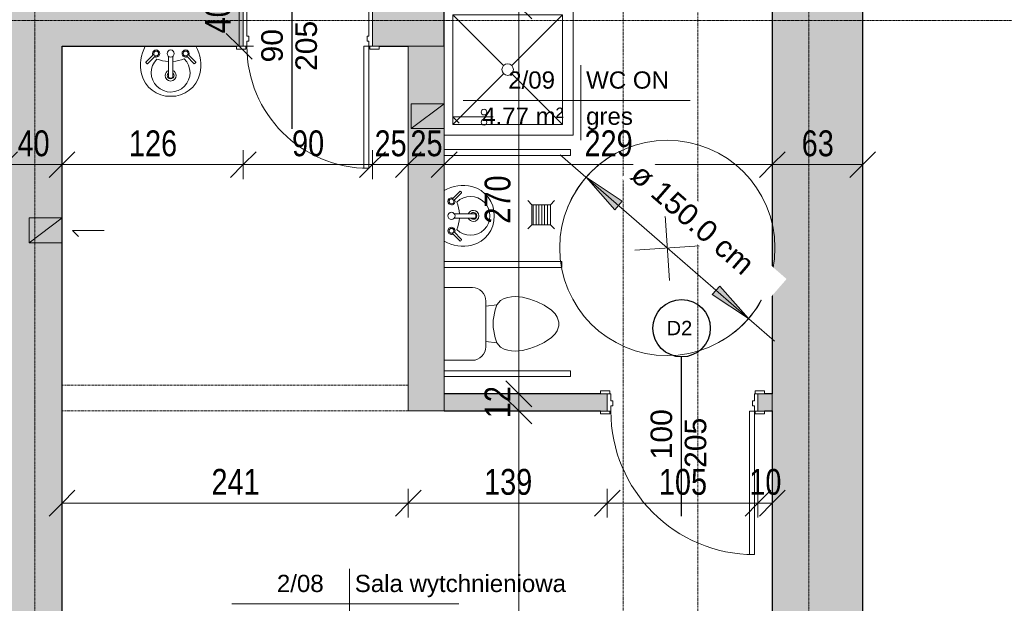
# Model space of a CAD drawing. Header units: centimetres. Extents: x 14827 to 20060, y -10807 to -8443.
# Tile 14 of 21: x 17333 to 18019, y -10012 to -9605. Entities that reach past the tile are written whole.
import ezdxf

# ---------------------------------------------------------------- set-up
doc = ezdxf.new("R2010")
doc.units = ezdxf.units.CM
for name, pattern in [('Aligning Line 1_8_', [0.635, 0.3175, -0.3175]), ('Kreska', [0.635, 0.3175, -0.3175]), ('Linia siatki', [0.9925, 0.47, -0.2175, 0.0875, -0.2175])]:
    doc.linetypes.add(name, pattern=pattern)
for name, color, linetype, lineweight in [('A-ANNO-DIMS', 211, 'Continuous', 9), ('A-ANNO-DIMS-100', 211, 'Continuous', 9), ('A-AREA-IDEN', 2, 'Continuous', 9), ('A-DETL', 90, 'Continuous', 9), ('A-DETL-GENF', 92, 'Continuous', 9), ('A-DETL-HDLN', 90, 'Kreska', 9), ('A-DETL-MEDM', 33, 'Continuous', 25), ('A-DETL-THIN', 151, 'Continuous', 9), ('A-DOOR', 31, 'Continuous', 9), ('A-DOOR-FRAM', 31, 'Continuous', 18), ('A-WALL', 113, 'Continuous', 9), ('A-WALL-PATT', 111, 'Continuous', 25), ('G-ANNO-TEXT', 231, 'Continuous', 9), ('I-WALL', 2, 'Continuous', 9), ('P-SANR-FIXT', 6, 'Continuous', 9), ('S-GRID', 1, 'Continuous', 9)]:
    doc.layers.add(name, color=color, linetype=linetype, lineweight=lineweight)
doc.styles.add('Arial_1', font='arial.ttf', dxfattribs={"height": 12})
doc.styles.add('Arial_2', font='arial.ttf', dxfattribs={"width": 0.8, "height": 18})
doc.styles.add('Arial_3', font='arial.ttf', dxfattribs={"height": 10})
doc.styles.add('Arial_4', font='arial.ttf', dxfattribs={"height": 15})
doc.dimstyles.new('Przekątna_-_1_8_mm_Arial', dxfattribs={"dimscale": 30.48, "dimtxt": 18.364669, "dimasz": 0.590551, "dimexe": 0.328084, "dimexo": 0.0625, "dimgap": 0.016404, "dimtad": 1, "dimdec": 0, "dimdsep": 46, "dimtxsty": 'Arial_2', "dimblk1": 'OBLIQUE', "dimblk2": 'OBLIQUE', "dimsah": 1, "dimcen": 0.09, "dimazin": 0, "dimtfac": 1, "dimtdec": 4, "dimtix": 1, "dimtmove": 0, "dimatfit": 3, "dimfxl": 0.328084, "dimfxlon": 1, "dimtvp": 1, "dimtolj": 1, "dimtzin": 0, "dimarcsym": 2})
doc.dimstyles.new('Średnica___2_5_mm_Arial', dxfattribs={"dimscale": 30.48, "dimtxt": 15.303891, "dimasz": 0.984252, "dimexe": 0.787402, "dimexo": 0, "dimgap": 0.492126, "dimtad": 1, "dimjust": 3, "dimdec": 1, "dimrnd": 0.5, "dimzin": 0, "dimdsep": 46, "dimtxsty": 'Arial_4', "dimsah": 1, "dimcen": 0.09, "dimdle": 0.787402, "dimazin": 0, "dimtfac": 1, "dimtdec": 4, "dimtix": 1, "dimtmove": 0, "dimatfit": 2, "dimfxl": 1, "dimtvp": 1, "dimtfill": 1, "dimtolj": 1, "dimtzin": 0, "dimarcsym": 2})

# ---------------------------------------------------------------- blocks, each defined once
blk = doc.blocks.new('Drzwi-wewnętrzne-jednoskrzydłowe-dwupanelowe-drewniane - 900 x 2100mm-613824-6_Poziom posadzka II pietra')
at = {"layer": 'A-DOOR'}
for p, q in [((-49.635, 22.3175), (-43.135, 22.3175)), ((-49.635, 20.3175), (-49.635, 22.3175)), ((-43.135, 22.3175), (-43.135, 20.3175)), ((43.135, 22.3175), (49.635, 22.3175)), ((43.135, 20.3175), (43.135, 22.3175)), ((49.635, 22.3175), (49.635, 20.3175)), ((-43.135, 20.3175), (-49.635, 20.3175)), ((49.635, 20.3175), (43.135, 20.3175)), ((-49.635, -19.6825), (-43.135, -19.6825)), ((-49.635, -21.6825), (-49.635, -19.6825)), ((-43.135, -19.6825), (-43.135, -21.6825)), ((43.135, -19.6825), (49.635, -19.6825)), ((43.135, -21.6825), (43.135, -19.6825)), ((49.635, -19.6825), (49.635, -21.6825)), ((-43.135, -21.6825), (-49.635, -21.6825)), ((49.635, -21.6825), (43.135, -21.6825))]:
    blk.add_line(p, q, dxfattribs=at)
at = {"layer": 'A-DOOR', "lineweight": 18}
for p, q in [((39, -19.6825), (42.5, -19.6825)), ((39, -104.6825), (39, -19.6825)), ((42.5, -19.6825), (42.5, -104.6825)), ((42.5, -104.6825), (39, -104.6825))]:
    blk.add_line(p, q, dxfattribs=at)
at = {"layer": 'A-DOOR'}
blk.add_arc((42.5, -19.6825), 85, 180, 270, dxfattribs=at)
at = {"layer": 'A-DOOR-FRAM'}
for p, q in [((-45, 20.3175), (-42.5, 20.3175)), ((-45, -19.6825), (-45, 20.3175)), ((-42.5, 20.3175), (-42.5, -12.69)), ((42.5, 20.3175), (45, 20.3175)), ((42.5, -12.69), (42.5, 20.3175)), ((45, 20.3175), (45, -19.6825)), ((-42.5, -12.69), (-41.23, -12.69)), ((-41.23, -12.69), (-41.23, -16.1825)), ((41.23, -12.69), (42.5, -12.69)), ((41.23, -16.1825), (41.23, -12.69)), ((-42.5, -19.6825), (-45, -19.6825)), ((-42.5, -16.1825), (-42.5, -19.6825)), ((-41.23, -16.1825), (-42.5, -16.1825)), ((42.5, -16.1825), (41.23, -16.1825)), ((42.5, -19.6825), (42.5, -16.1825)), ((45, -19.6825), (42.5, -19.6825))]:
    blk.add_line(p, q, dxfattribs=at)
blk = doc.blocks.new('wewnetrzne dwupanelowe - 100x210-634339-6_Poziom posadzka II pietra')
at = {"layer": 'A-DOOR'}
for p, q in [((-57.135, 8.3175), (-50.635, 8.3175)), ((-57.135, 6.3175), (-57.135, 8.3175)), ((-50.635, 8.3175), (-50.635, 6.3175)), ((50.635, 8.3175), (57.135, 8.3175)), ((50.635, 6.3175), (50.635, 8.3175)), ((57.135, 8.3175), (57.135, 6.3175)), ((-50.635, 6.3175), (-57.135, 6.3175)), ((57.135, 6.3175), (50.635, 6.3175)), ((-57.135, -5.6825), (-50.635, -5.6825)), ((-57.135, -7.6825), (-57.135, -5.6825)), ((-50.635, -5.6825), (-50.635, -7.6825)), ((50.635, -5.6825), (57.135, -5.6825)), ((50.635, -7.6825), (50.635, -5.6825)), ((57.135, -5.6825), (57.135, -7.6825)), ((-50.635, -7.6825), (-57.135, -7.6825)), ((57.135, -7.6825), (50.635, -7.6825))]:
    blk.add_line(p, q, dxfattribs=at)
at = {"layer": 'A-DOOR', "lineweight": 18}
for p, q in [((46.5, -5.6825), (50, -5.6825)), ((46.5, -105.6825), (46.5, -5.6825)), ((50, -5.6825), (50, -105.6825)), ((50, -105.6825), (46.5, -105.6825))]:
    blk.add_line(p, q, dxfattribs=at)
at = {"layer": 'A-DOOR'}
blk.add_arc((50, -5.6825), 100, 180, 270, dxfattribs=at)
at = {"layer": 'A-DOOR-FRAM'}
for p, q in [((-52.5, 6.3175), (-50, 6.3175)), ((-52.5, -5.6825), (-52.5, 6.3175)), ((-50, 6.3175), (-50, 1.31)), ((-50, 1.31), (-48.73, 1.31)), ((-48.73, 1.31), (-48.73, -2.1825)), ((48.73, 1.31), (50, 1.31)), ((48.73, -2.1825), (48.73, 1.31)), ((50, 6.3175), (52.5, 6.3175)), ((50, 1.31), (50, 6.3175)), ((52.5, 6.3175), (52.5, -5.6825)), ((-50, -5.6825), (-52.5, -5.6825)), ((-50, -2.1825), (-50, -5.6825)), ((-48.73, -2.1825), (-50, -2.1825)), ((50, -2.1825), (48.73, -2.1825)), ((50, -5.6825), (50, -2.1825)), ((52.5, -5.6825), (50, -5.6825))]:
    blk.add_line(p, q, dxfattribs=at)
blk = doc.blocks.new('Lavabo mural - 05 - 440mm x 350mm-346807-6_Poziom posadzka II pietra')
at = {"layer": 'P-SANR-FIXT'}
for p, q in [((-17.19, -11.05), (-11.74, -5.6)), ((-16.1, -12.14), (-10.65, -6.69)), ((16.41, -12.14), (10.96, -6.69)), ((17.5, -11.05), (12.05, -5.6)), ((-1.5, -21.49), (-1.5, -7.07)), ((1.5, -21.49), (1.5, -7.07))]:
    blk.add_line(p, q, dxfattribs=at)
for centre, radius, start, end in [((5.33, -13.08), 26.44, 150.36495, 193.63505), ((-5.33, -13.08), 26.44, 346.36495, 29.63505), ((-10.13, -5.07), 2.5, 0, 180), ((-10.13, -5.07), 2.5, 180, 207.05328), ((-10.13, -5.07), 1.7, 360, 180), ((-10.13, -5.07), 1.7, 180, 198.05956), ((-10.13, -5.07), 1.7, 198.05956, 360), ((-10.13, -5.07), 2.5, 242.94672, 0), ((0, -5.07), 2.5, 0, 180), ((0, -5.07), 2.5, 180, 0), ((10.43, -5.07), 2.5, 360, 180), ((10.43, -5.07), 2.5, 180, 297.05328), ((10.43, -5.07), 1.7, 0, 180), ((10.43, -5.07), 1.7, 180, 0), ((10.43, -5.07), 2.5, 332.94672, 360), ((0, -18.36), 13.5, 135.46291, 45.05561), ((-0.16, 16.03), 26.66, 249.19864, 267.10928), ((-0.16, 16.03), 26.66, 273.5606, 291.31988), ((-0.59, -14.51), 20.35, 193.63505, 271.65578), ((0, -20.36), 3.86, 112.88275, 180), ((0, -20.36), 3.86, 180, 360), ((0, -20.36), 2.35, 129.68263, 180), ((0, -20.36), 2.35, 180, 360), ((0.59, -14.51), 20.35, 268.34422, 346.36495), ((0, -20.36), 3.86, 360, 67.11782), ((0, -20.36), 2.35, 360, 50.3185)]:
    blk.add_arc(centre, radius, start, end, dxfattribs=at)
for centre, major_axis, ratio, start_param, end_param in [((-16.65, -11.59), (-0.545, 0.545), 0.274309, 0, 3.141593), ((16.95, -11.59), (0.545, 0.545), 0.274309, 3.141593, 6.283185), ((0, -21.49), (-1.5, 0), 0.428525, 0, 3.141593)]:
    blk.add_ellipse(centre, major_axis=major_axis, ratio=ratio, start_param=start_param, end_param=end_param, dxfattribs=at)
blk = doc.blocks.new('Muszla klozetowa domowa - 3D - Muszla klozetowa domowa - 3D-336748-6_Poziom posadzka II pietra')
at = {"layer": 'P-SANR-FIXT'}
for p, q in [((-25.34, 29.84), (-25.34, 49.47)), ((25.34, 49.47), (25.34, 29.84)), ((15.87, 20.38), (-15.88, 20.38)), ((-12.35, 20.38), (-13.23, 12.7)), ((-9.74, 13.97), (-13.23, 12.7)), ((-2.54, 15.24), (-9.74, 13.97)), ((2.54, 15.24), (-2.54, 15.24)), ((9.74, 13.97), (2.54, 15.24)), ((13.23, 12.7), (9.74, 13.97)), ((12.35, 20.38), (13.23, 12.7)), ((-17.7, 7.62), (-18.38, 5.08)), ((-16.26, 10.16), (-17.7, 7.62)), ((-13.23, 12.7), (-16.26, 10.16)), ((16.26, 10.16), (13.23, 12.7)), ((17.7, 7.62), (16.26, 10.16)), ((18.38, 5.08), (17.7, 7.62)), ((-18.83, 2.53), (-19.05, 0)), ((-19.05, 0), (-18.61, -5.06)), ((-18.38, 5.08), (-18.83, 2.53)), ((18.83, 2.53), (18.38, 5.08)), ((18.61, -5.06), (19.05, 0)), ((19.05, 0), (18.83, 2.53)), ((-18.61, -5.06), (-17.24, -10.16)), ((17.24, -10.16), (18.61, -5.06)), ((-17.24, -10.16), (-15.39, -15.24)), ((15.39, -15.24), (17.24, -10.16)), ((-15.39, -15.24), (-13.02, -20.32)), ((-13.02, -20.32), (-9.5, -25.4)), ((9.5, -25.4), (13.02, -20.32)), ((13.02, -20.32), (15.39, -15.24)), ((-9.5, -25.4), (-6.96, -27.94)), ((6.96, -27.94), (9.5, -25.4)), ((-6.96, -27.94), (-4.76, -29.21)), ((-4.76, -29.21), (-1.27, -30.48)), ((-1.27, -30.48), (1.27, -30.48)), ((1.27, -30.48), (4.76, -29.21)), ((4.76, -29.21), (6.96, -27.94))]:
    blk.add_line(p, q, dxfattribs=at)
for centre, start, end in [((-15.88, 29.84), 180, 270), ((15.87, 29.84), 270, 360)]:
    blk.add_arc(centre, 9.46, start, end, dxfattribs=at)
blk = doc.blocks.new('Kabina prysznicowa - 2D - Kabina prysznicowa - 2D-674586-6_Poziom posadzka II pietra')
at = {"layer": 'P-SANR-FIXT'}
for p, q in [((90, 0), (0, 0)), ((0, 0), (0, -90)), ((42.99, -42.99), (7.5, -7.5)), ((84, -7.5), (7.5, -7.5)), ((7.5, -7.5), (7.5, -84)), ((48.51, -42.99), (84, -7.5)), ((84, -84), (84, -7.5)), ((7.5, -84), (42.86, -48.64)), ((84, -84), (48.64, -48.64)), ((7.5, -84), (84, -84))]:
    blk.add_line(p, q, dxfattribs=at)
for start, end in [(0, 180), (180, 0)]:
    blk.add_arc((45.75, -45.75), 4, start, end, dxfattribs=at)
blk = doc.blocks.new('Lavabo mural - 05 - 440mm x 350mm-517752-6_Poziom posadzka II pietra')
at = {"layer": 'P-SANR-FIXT'}
for p, q in [((-1.5, 21.49), (-1.5, 7.07)), ((1.5, 21.49), (1.5, 7.07)), ((-17.19, 11.05), (-11.74, 5.6)), ((-16.1, 12.14), (-10.65, 6.69)), ((16.41, 12.14), (10.96, 6.69)), ((17.5, 11.05), (12.05, 5.6))]:
    blk.add_line(p, q, dxfattribs=at)
for centre, radius, start, end in [((-0.59, 14.51), 20.35, 88.34422, 166.36495), ((0.59, 14.51), 20.35, 13.63505, 91.65578), ((0, 18.36), 13.5, 314.94439, 224.53709), ((0, 20.36), 3.86, 0, 180), ((0, 20.36), 2.35, 0, 180), ((5.33, 13.08), 26.44, 166.36495, 209.63505), ((0, 20.36), 3.86, 180, 247.11725), ((0, 20.36), 2.35, 180, 230.31737), ((0, 20.36), 2.35, 309.6815, 0), ((0, 20.36), 3.86, 292.88218, 0), ((-5.33, 13.08), 26.44, 330.36495, 13.63505), ((-10.13, 5.07), 2.5, 360, 117.05328), ((-0.16, -16.03), 26.66, 92.89072, 110.80136), ((0, 5.07), 2.5, 360, 180), ((-0.16, -16.03), 26.66, 68.68012, 86.4394), ((10.43, 5.07), 2.5, 62.94672, 180), ((-10.13, 5.07), 2.5, 152.94672, 180), ((-10.13, 5.07), 2.5, 180, 360), ((-10.13, 5.07), 1.7, 161.94044, 180), ((-10.13, 5.07), 1.7, 180, 0), ((-10.13, 5.07), 1.7, 0, 161.94044), ((0, 5.07), 2.5, 180, 360), ((10.43, 5.07), 2.5, 180, 0), ((10.43, 5.07), 1.7, 360, 180), ((10.43, 5.07), 1.7, 180, 360), ((10.43, 5.07), 2.5, 0, 27.05328)]:
    blk.add_arc(centre, radius, start, end, dxfattribs=at)
for centre, major_axis, ratio, start_param, end_param in [((0, 21.49), (1.5, 0), 0.428525, 0, 3.141593), ((-16.65, 11.59), (0.545, 0.545), 0.274309, 0, 3.141593), ((16.95, 11.59), (-0.545, 0.545), 0.274309, 3.141593, 6.283185)]:
    blk.add_ellipse(centre, major_axis=major_axis, ratio=ratio, start_param=start_param, end_param=end_param, dxfattribs=at)
blk = doc.blocks.new('DIMBLOCK1-6_Poziom posadzka II pietra')
at = {"layer": 'A-ANNO-DIMS-100'}
for p, q in [((17486.07, -9583.71), (17477.07, -9574.71)), ((17486.07, -9583.71), (17476.07, -9583.71)), ((17486.07, -9623.71), (17486.07, -9583.71)), ((17486.07, -9583.71), (17495.07, -9592.71)), ((17486.07, -9583.71), (17496.07, -9583.71)), ((17486.07, -9623.71), (17477.07, -9614.71)), ((17486.07, -9623.71), (17476.07, -9623.71)), ((17486.07, -9623.71), (17495.07, -9632.71)), ((17486.07, -9623.71), (17496.07, -9623.71))]:
    blk.add_line(p, q, dxfattribs=at)
at = {"layer": 'A-ANNO-DIMS-100', "color": 0, "insert": (17462.2, -9614.73), "char_height": 18, "width": 26.4451, "attachment_point": 1, "rotation": 90, "line_spacing_factor": 0.941778, "style": 'Arial_2'}
blk.add_mtext('40', dxfattribs=at)
blk = doc.blocks.new('_Oblique')
at = {"color": 0, "linetype": 'ByBlock', "lineweight": -2}
blk.add_line((-0.5, -0.5), (0.5, 0.5), dxfattribs=at)
blk = doc.blocks.new('Etyk_pom_1_mala - Etyk_pom_1_mala-219433-6_Poziom posadzka II pietra')
at = {"layer": 'A-AREA-IDEN'}
for p, q in [((-0.0958, 0.1444), (-0.0958, -0.3781)), ((-0.9154, -0.1015), (0.6661, -0.1015))]:
    blk.add_line(p, q, dxfattribs=at)
blk = doc.blocks.new('DIMBLOCK141-6_Poziom posadzka II pietra')
at = {"layer": 'A-ANNO-DIMS-100'}
for p, q in [((17322.62, -9706.16), (17322.62, -9696.16)), ((17322.62, -9706.16), (17331.62, -9697.16)), ((17362.62, -9706.16), (17362.62, -9696.16)), ((17362.62, -9706.16), (17371.62, -9697.16)), ((17322.62, -9706.16), (17313.62, -9715.16)), ((17322.62, -9706.16), (17362.62, -9706.16)), ((17322.62, -9706.16), (17322.62, -9716.16)), ((17362.62, -9706.16), (17353.62, -9715.16)), ((17362.62, -9706.16), (17362.62, -9716.16))]:
    blk.add_line(p, q, dxfattribs=at)
at = {"layer": 'A-ANNO-DIMS-100', "color": 0, "insert": (17331.6, -9682.3), "char_height": 18, "width": 26.4451, "attachment_point": 1, "line_spacing_factor": 0.941778, "style": 'Arial_2'}
blk.add_mtext('40', dxfattribs=at)
blk = doc.blocks.new('DIMBLOCK142-6_Poziom posadzka II pietra')
at = {"layer": 'A-ANNO-DIMS-100'}
for p, q in [((17362.62, -9706.16), (17362.62, -9696.16)), ((17362.62, -9706.16), (17371.62, -9697.16)), ((17488.95, -9706.16), (17488.95, -9696.16)), ((17488.95, -9706.16), (17497.95, -9697.16)), ((17362.62, -9706.16), (17353.62, -9715.16)), ((17362.62, -9706.16), (17488.95, -9706.16)), ((17362.62, -9706.16), (17362.62, -9716.16)), ((17488.95, -9706.16), (17479.95, -9715.16)), ((17488.95, -9706.16), (17488.95, -9716.16))]:
    blk.add_line(p, q, dxfattribs=at)
at = {"layer": 'A-ANNO-DIMS-100', "color": 0, "insert": (17409.26, -9682.3), "char_height": 18, "width": 39.6677, "attachment_point": 1, "line_spacing_factor": 0.941778, "style": 'Arial_2'}
blk.add_mtext('126', dxfattribs=at)
blk = doc.blocks.new('DIMBLOCK143-6_Poziom posadzka II pietra')
at = {"layer": 'A-ANNO-DIMS-100'}
for p, q in [((17488.95, -9706.16), (17488.95, -9696.16)), ((17488.95, -9706.16), (17497.95, -9697.16)), ((17578.95, -9706.16), (17578.95, -9696.16)), ((17578.95, -9706.16), (17587.95, -9697.16)), ((17488.95, -9706.16), (17479.95, -9715.16)), ((17488.95, -9706.16), (17578.95, -9706.16)), ((17488.95, -9706.16), (17488.95, -9716.16)), ((17578.95, -9706.16), (17569.95, -9715.16)), ((17578.95, -9706.16), (17578.95, -9716.16))]:
    blk.add_line(p, q, dxfattribs=at)
at = {"layer": 'A-ANNO-DIMS-100', "color": 0, "insert": (17522.93, -9682.3), "char_height": 18, "width": 26.4451, "attachment_point": 1, "line_spacing_factor": 0.941778, "style": 'Arial_2'}
blk.add_mtext('90', dxfattribs=at)
blk = doc.blocks.new('DIMBLOCK144-6_Poziom posadzka II pietra')
at = {"layer": 'A-ANNO-DIMS-100'}
for p, q in [((17578.95, -9706.16), (17578.95, -9696.16)), ((17578.95, -9706.16), (17587.95, -9697.16)), ((17603.95, -9706.16), (17603.95, -9696.16)), ((17603.95, -9706.16), (17612.95, -9697.16)), ((17578.95, -9706.16), (17569.95, -9715.16)), ((17578.95, -9706.16), (17603.95, -9706.16)), ((17578.95, -9706.16), (17578.95, -9716.16)), ((17603.95, -9706.16), (17594.95, -9715.16)), ((17603.95, -9706.16), (17603.95, -9716.16))]:
    blk.add_line(p, q, dxfattribs=at)
at = {"layer": 'A-ANNO-DIMS-100', "color": 0, "insert": (17580.43, -9682.3), "char_height": 18, "width": 26.4451, "attachment_point": 1, "line_spacing_factor": 0.941778, "style": 'Arial_2'}
blk.add_mtext('25', dxfattribs=at)
blk = doc.blocks.new('DIMBLOCK145-6_Poziom posadzka II pietra')
at = {"layer": 'A-ANNO-DIMS-100'}
for p, q in [((17603.95, -9706.16), (17603.95, -9696.16)), ((17603.95, -9706.16), (17612.95, -9697.16)), ((17628.95, -9706.16), (17628.95, -9696.16)), ((17628.95, -9706.16), (17637.95, -9697.16)), ((17603.95, -9706.16), (17594.95, -9715.16)), ((17603.95, -9706.16), (17628.95, -9706.16)), ((17603.95, -9706.16), (17603.95, -9716.16)), ((17628.95, -9706.16), (17619.95, -9715.16)), ((17628.95, -9706.16), (17628.95, -9716.16))]:
    blk.add_line(p, q, dxfattribs=at)
at = {"layer": 'A-ANNO-DIMS-100', "color": 0, "insert": (17605.43, -9682.3), "char_height": 18, "width": 26.4451, "attachment_point": 1, "line_spacing_factor": 0.941778, "style": 'Arial_2'}
blk.add_mtext('25', dxfattribs=at)
blk = doc.blocks.new('DIMBLOCK146-6_Poziom posadzka II pietra')
at = {"layer": 'A-ANNO-DIMS-100'}
for p, q in [((17628.95, -9706.16), (17628.95, -9696.16)), ((17628.95, -9706.16), (17637.95, -9697.16)), ((17857.62, -9706.16), (17857.62, -9696.16)), ((17857.62, -9706.16), (17866.62, -9697.16)), ((17628.95, -9706.16), (17619.95, -9715.16)), ((17628.95, -9706.16), (17857.62, -9706.16)), ((17628.95, -9706.16), (17628.95, -9716.16)), ((17857.62, -9706.16), (17848.62, -9715.16)), ((17857.62, -9706.16), (17857.62, -9716.16))]:
    blk.add_line(p, q, dxfattribs=at)
at = {"layer": 'A-ANNO-DIMS-100', "color": 0, "insert": (17726.76, -9682.3), "char_height": 18, "width": 39.6677, "attachment_point": 1, "line_spacing_factor": 0.941778, "style": 'Arial_2'}
blk.add_mtext('229', dxfattribs=at)
blk = doc.blocks.new('DIMBLOCK147-6_Poziom posadzka II pietra')
at = {"layer": 'A-ANNO-DIMS-100'}
for p, q in [((17857.62, -9706.16), (17857.62, -9696.16)), ((17857.62, -9706.16), (17866.62, -9697.16)), ((17920.62, -9706.16), (17920.62, -9696.16)), ((17920.62, -9706.16), (17929.62, -9697.16)), ((17857.62, -9706.16), (17848.62, -9715.16)), ((17857.62, -9706.16), (17920.62, -9706.16)), ((17857.62, -9706.16), (17857.62, -9716.16)), ((17920.62, -9706.16), (17911.62, -9715.16)), ((17920.62, -9706.16), (17920.62, -9716.16))]:
    blk.add_line(p, q, dxfattribs=at)
at = {"layer": 'A-ANNO-DIMS-100', "color": 0, "insert": (17878.1, -9682.3), "char_height": 18, "width": 26.4451, "attachment_point": 1, "line_spacing_factor": 0.941778, "style": 'Arial_2'}
blk.add_mtext('63', dxfattribs=at)
blk = doc.blocks.new('DIMBLOCK148-6_Poziom posadzka II pietra')
at = {"layer": 'A-ANNO-DIMS-100'}
for p, q in [((17362.62, -9941.93), (17362.62, -9931.93)), ((17362.62, -9941.93), (17371.62, -9932.93)), ((17603.95, -9941.93), (17603.95, -9931.93)), ((17603.95, -9941.93), (17612.95, -9932.93)), ((17362.62, -9941.93), (17353.62, -9950.93)), ((17362.62, -9941.93), (17603.95, -9941.93)), ((17362.62, -9941.93), (17362.62, -9951.93)), ((17603.95, -9941.93), (17594.95, -9950.93)), ((17603.95, -9941.93), (17603.95, -9951.93))]:
    blk.add_line(p, q, dxfattribs=at)
at = {"layer": 'A-ANNO-DIMS-100', "color": 0, "insert": (17466.76, -9918.06), "char_height": 18, "width": 39.6677, "attachment_point": 1, "line_spacing_factor": 0.941778, "style": 'Arial_2'}
blk.add_mtext('241', dxfattribs=at)
blk = doc.blocks.new('DIMBLOCK149-6_Poziom posadzka II pietra')
at = {"layer": 'A-ANNO-DIMS-100'}
for p, q in [((17603.95, -9941.93), (17603.95, -9931.93)), ((17603.95, -9941.93), (17612.95, -9932.93)), ((17742.62, -9941.93), (17742.62, -9931.93)), ((17742.62, -9941.93), (17751.62, -9932.93)), ((17603.95, -9941.93), (17594.95, -9950.93)), ((17603.95, -9941.93), (17742.62, -9941.93)), ((17603.95, -9941.93), (17603.95, -9951.93)), ((17742.62, -9941.93), (17733.62, -9950.93)), ((17742.62, -9941.93), (17742.62, -9951.93))]:
    blk.add_line(p, q, dxfattribs=at)
at = {"layer": 'A-ANNO-DIMS-100', "color": 0, "insert": (17656.76, -9918.06), "char_height": 18, "width": 39.6677, "attachment_point": 1, "line_spacing_factor": 0.941778, "style": 'Arial_2'}
blk.add_mtext('139', dxfattribs=at)
blk = doc.blocks.new('DIMBLOCK150-6_Poziom posadzka II pietra')
at = {"layer": 'A-ANNO-DIMS-100'}
for p, q in [((17742.62, -9941.93), (17742.62, -9931.93)), ((17742.62, -9941.93), (17751.62, -9932.93)), ((17847.62, -9941.93), (17847.62, -9931.93)), ((17847.62, -9941.93), (17856.62, -9932.93)), ((17742.62, -9941.93), (17733.62, -9950.93)), ((17742.62, -9941.93), (17847.62, -9941.93)), ((17742.62, -9941.93), (17742.62, -9951.93)), ((17847.62, -9941.93), (17838.62, -9950.93)), ((17847.62, -9941.93), (17847.62, -9951.93))]:
    blk.add_line(p, q, dxfattribs=at)
at = {"layer": 'A-ANNO-DIMS-100', "color": 0, "insert": (17778.59, -9918.06), "char_height": 18, "width": 39.6677, "attachment_point": 1, "line_spacing_factor": 0.941778, "style": 'Arial_2'}
blk.add_mtext('105', dxfattribs=at)
blk = doc.blocks.new('DIMBLOCK151-6_Poziom posadzka II pietra')
at = {"layer": 'A-ANNO-DIMS-100'}
for p, q in [((17847.62, -9941.93), (17847.62, -9931.93)), ((17847.62, -9941.93), (17856.62, -9932.93)), ((17857.62, -9941.93), (17857.62, -9931.93)), ((17857.62, -9941.93), (17866.62, -9932.93)), ((17847.62, -9941.93), (17838.62, -9950.93)), ((17847.62, -9941.93), (17857.62, -9941.93)), ((17847.62, -9941.93), (17847.62, -9951.93)), ((17857.62, -9941.93), (17848.62, -9950.93)), ((17857.62, -9941.93), (17857.62, -9951.93))]:
    blk.add_line(p, q, dxfattribs=at)
at = {"layer": 'A-ANNO-DIMS-100', "color": 0, "insert": (17841.6, -9918.06), "char_height": 18, "width": 26.4451, "attachment_point": 1, "line_spacing_factor": 0.941778, "style": 'Arial_2'}
blk.add_mtext('10', dxfattribs=at)
blk = doc.blocks.new('DIMBLOCK197-6_Poziom posadzka II pietra')
at = {"layer": 'A-ANNO-DIMS-100'}
for p, q in [((17680.98, -9877.71), (17671.98, -9868.71)), ((17680.98, -9877.71), (17670.98, -9877.71)), ((17680.98, -10352.71), (17680.98, -9877.71)), ((17680.98, -9877.71), (17689.98, -9886.71)), ((17680.98, -9877.71), (17690.98, -9877.71)), ((17680.98, -10352.71), (17671.98, -10343.71)), ((17680.98, -10352.71), (17670.98, -10352.71)), ((17680.98, -10352.71), (17689.98, -10361.71)), ((17680.98, -10352.71), (17690.98, -10352.71))]:
    blk.add_line(p, q, dxfattribs=at)
at = {"layer": 'A-ANNO-DIMS-100', "color": 0, "insert": (17657.12, -10131.74), "char_height": 18, "width": 39.6677, "attachment_point": 1, "rotation": 90, "line_spacing_factor": 0.941778, "style": 'Arial_2'}
blk.add_mtext('475', dxfattribs=at)
blk = doc.blocks.new('DIMBLOCK198-6_Poziom posadzka II pietra')
at = {"layer": 'A-ANNO-DIMS-100'}
for p, q in [((17680.98, -9865.71), (17671.98, -9856.71)), ((17680.98, -9865.71), (17670.98, -9865.71)), ((17680.98, -9877.71), (17680.98, -9865.71)), ((17680.98, -9865.71), (17689.98, -9874.71)), ((17680.98, -9865.71), (17690.98, -9865.71)), ((17680.98, -9877.71), (17671.98, -9868.71)), ((17680.98, -9877.71), (17670.98, -9877.71)), ((17680.98, -9877.71), (17689.98, -9886.71)), ((17680.98, -9877.71), (17690.98, -9877.71))]:
    blk.add_line(p, q, dxfattribs=at)
at = {"layer": 'A-ANNO-DIMS-100', "color": 0, "insert": (17657.12, -9882.73), "char_height": 18, "width": 26.4451, "attachment_point": 1, "rotation": 90, "line_spacing_factor": 0.941778, "style": 'Arial_2'}
blk.add_mtext('12', dxfattribs=at)
blk = doc.blocks.new('DIMBLOCK199-6_Poziom posadzka II pietra')
at = {"layer": 'A-ANNO-DIMS-100'}
for p, q in [((17680.98, -9595.71), (17671.98, -9586.71)), ((17680.98, -9595.71), (17670.98, -9595.71)), ((17680.98, -9865.71), (17680.98, -9595.71)), ((17680.98, -9595.71), (17689.98, -9604.71)), ((17680.98, -9595.71), (17690.98, -9595.71)), ((17680.98, -9865.71), (17671.98, -9856.71)), ((17680.98, -9865.71), (17670.98, -9865.71)), ((17680.98, -9865.71), (17689.98, -9874.71)), ((17680.98, -9865.71), (17690.98, -9865.71))]:
    blk.add_line(p, q, dxfattribs=at)
at = {"layer": 'A-ANNO-DIMS-100', "color": 0, "insert": (17657.12, -9747.24), "char_height": 18, "width": 39.6677, "attachment_point": 1, "rotation": 90, "line_spacing_factor": 0.941778, "style": 'Arial_2'}
blk.add_mtext('270', dxfattribs=at)
blk = doc.blocks.new('DIMBLOCK239-6_Poziom posadzka II pietra')
at = {"layer": 'A-ANNO-DIMS-100'}
for points in [[(17727.84, -9714.95), (17747.89, -9737.61), (17753.07, -9731.65)], [(17841.04, -9813.37), (17820.99, -9790.7), (17815.81, -9796.66)]]:
    blk.add_hatch(color=256, dxfattribs=at).paths.add_polyline_path(points)
for p, q in [((17784.44, -9764.16), (17709.73, -9699.21)), ((17727.84, -9714.95), (17747.89, -9737.61)), ((17753.07, -9731.65), (17727.84, -9714.95)), ((17747.89, -9737.61), (17753.07, -9731.65)), ((17786.02, -9786.73), (17782.86, -9741.59)), ((17807.01, -9762.58), (17761.87, -9765.74)), ((17784.44, -9764.16), (17859.15, -9829.11)), ((17820.99, -9790.7), (17815.81, -9796.66)), ((17841.04, -9813.37), (17820.99, -9790.7)), ((17815.81, -9796.66), (17841.04, -9813.37))]:
    blk.add_line(p, q, dxfattribs=at)
for start, end in [(120.66287, 157.33217), (300.66287, 337.33217)]:
    blk.add_arc((17784.44, -9764.16), 75, start, end, dxfattribs=at)
at = {"layer": 'A-ANNO-DIMS-100', "color": 0, "insert": (17767.61, -9703.85), "char_height": 15, "width": 125.4448, "attachment_point": 1, "rotation": 318.99752, "line_spacing_factor": 0.941778, "style": 'Arial_4', "bg_fill": 3, "box_fill_scale": 1.25, "bg_fill_color": 256, "bg_fill_true_color": 13158600, "bg_fill_transparency": 0}
blk.add_mtext('ø 150.0 cm', dxfattribs=at)

msp = doc.modelspace()

# ---------------------------------------------------------------- hatches: boundary and pattern name
at = {"layer": 'A-DETL-GENF'}
msp.add_hatch(color=94, dxfattribs=at).paths.add_polyline_path([(17628.95, -9877.71), (17628.95, -9623.71), (17603.95, -9623.71), (17603.95, -9877.71), (17605.73, -9877.71)])
at = {"layer": 'A-WALL-PATT', "lineweight": 9}
msp.add_hatch(color=256, dxfattribs=at).paths.add_polyline_path([(17920.62, -10352.71), (17920.62, -8842.71), (17857.62, -8842.71), (17857.62, -10352.71)])
h = msp.add_hatch(color=256, dxfattribs=at)
h.paths.add_polyline_path([(17322.62, -10352.71), (17362.62, -10352.71), (17362.62, -9623.71), (17322.62, -9623.71), (17322.62, -9662.77)])
h.paths.add_polyline_path([(17322.62, -9396.71), (17362.62, -9396.71), (17362.62, -8905.71), (17322.62, -8905.71), (17322.62, -9364.86)])
h = msp.add_hatch(color=256, dxfattribs=at)
h.paths.add_polyline_path([(17603.95, -9623.71), (17628.95, -9623.71), (17628.95, -9553.71), (17603.95, -9553.71), (17603.95, -9583.71)])
h.paths.add_polyline_path([(17610.94, -9463.71), (17628.95, -9463.71), (17628.95, -9315.71), (17603.95, -9315.71), (17603.95, -9463.71), (17607.45, -9463.71)])
h = msp.add_hatch(color=256, dxfattribs=at)
h.paths.add_polyline_path([(17583.59, -9623.71), (17603.95, -9623.71), (17603.95, -9583.71), (17578.95, -9583.71), (17578.95, -9623.71)])
h.paths.add_polyline_path([(17439.43, -9623.71), (17488.95, -9623.71), (17488.95, -9583.71), (17249.12, -9583.71), (17249.12, -9623.71), (17362.62, -9623.71)])
h = msp.add_hatch(color=256, dxfattribs=at)
h.paths.add_polyline_path([(17857.62, -9877.71), (17857.62, -9865.71), (17847.62, -9865.71), (17847.62, -9877.71), (17852.26, -9877.71)])
h.paths.add_polyline_path([(17688.87, -9877.71), (17742.62, -9877.71), (17742.62, -9865.71), (17628.95, -9865.71), (17628.95, -9877.71)])

# ---------------------------------------------------------------- linework, layer by layer
at = {"layer": 'A-DETL', "linetype": 'Aligning Line 1_8_'}
for p, q in [((17805.62, -8957.71), (17805.62, -10300.71)), ((17753.62, -9009.71), (17753.62, -10248.71))]:
    msp.add_line(p, q, dxfattribs=at)
at = {"layer": 'A-DETL', "lineweight": 18}
for p, q in [((17628.95, -9663.71), (17605.95, -9663.71)), ((17605.95, -9663.71), (17605.95, -9680.92)), ((17628.95, -9663.71), (17605.95, -9680.92)), ((17628.95, -9680.92), (17628.95, -9663.71)), ((17635.05, -9672.96), (17663.05, -9672.96)), ((17635.05, -9672.96), (17639.29, -9677.2)), ((17628.95, -9680.92), (17605.95, -9680.92)), ((17362.62, -9743.29), (17339.62, -9743.29)), ((17339.62, -9743.29), (17339.62, -9760.5)), ((17362.62, -9743.29), (17339.62, -9760.5)), ((17362.62, -9760.5), (17362.62, -9743.29)), ((17369.94, -9751.96), (17391.94, -9751.96)), ((17369.94, -9751.96), (17374.18, -9756.2)), ((17362.62, -9760.5), (17339.62, -9760.5))]:
    msp.add_line(p, q, dxfattribs=at)
for centre in [(17656.71, -9669.53), (17656.71, -9676.61)]:
    msp.add_circle(centre, 2, dxfattribs=at)
at = {"layer": 'A-DETL-HDLN'}
for p, q in [((17603.95, -9859.71), (17362.62, -9859.71)), ((17603.95, -9877.71), (17362.62, -9877.71))]:
    msp.add_line(p, q, dxfattribs=at)
at = {"layer": 'A-DETL-MEDM'}
for p, q in [((17523.12, -9681.21), (17523.12, -9570.21)), ((17794.42, -9951.05), (17794.42, -9840.05))]:
    msp.add_line(p, q, dxfattribs=at)
msp.add_circle((17794.42, -9820.05), 20, dxfattribs=at)
at = {"layer": 'A-DETL-THIN'}
for p, q in [((17628.95, -9623.71), (17603.95, -9623.71)), ((17603.95, -9623.71), (17603.95, -9877.71)), ((17628.95, -9877.71), (17628.95, -9623.71)), ((17716.95, -9695.71), (17628.95, -9695.71)), ((17628.95, -9699.71), (17716.95, -9699.71)), ((17716.95, -9699.71), (17716.95, -9695.71)), ((17690.13, -9734.04), (17687.3, -9731.22)), ((17702.95, -9734.04), (17690.13, -9734.04)), ((17690.13, -9734.04), (17690.13, -9748.1)), ((17690.95, -9734.04), (17690.95, -9748.1)), ((17692.95, -9734.04), (17692.95, -9748.1)), ((17694.95, -9734.04), (17694.95, -9748.1)), ((17696.95, -9734.04), (17696.95, -9748.1)), ((17698.95, -9734.04), (17698.95, -9748.1)), ((17700.95, -9734.04), (17700.95, -9748.1)), ((17702.95, -9734.04), (17705.78, -9731.22)), ((17702.95, -9748.1), (17702.95, -9734.04)), ((17690.13, -9748.1), (17687.3, -9750.93)), ((17690.13, -9748.1), (17702.95, -9748.1)), ((17702.95, -9748.1), (17705.78, -9750.93)), ((17710.95, -9773.71), (17628.95, -9773.71)), ((17628.95, -9777.71), (17710.95, -9777.71)), ((17710.95, -9777.71), (17710.95, -9773.71)), ((17716.95, -9849.71), (17628.95, -9849.71)), ((17716.95, -9853.71), (17716.95, -9849.71)), ((17628.95, -9853.71), (17716.95, -9853.71)), ((17603.95, -9877.71), (17628.95, -9877.71))]:
    msp.add_line(p, q, dxfattribs=at)
msp.add_circle((17784.44, -9764.16), 75, dxfattribs=at)
at = {"layer": 'A-WALL', "lineweight": 25}
for p, q in [((17920.62, -10415.71), (17920.62, -8842.71)), ((17628.95, -9623.71), (17628.95, -9595.71)), ((17857.62, -9595.71), (17857.62, -9865.71)), ((17737.99, -9865.71), (17628.95, -9865.71)), ((17857.62, -9865.71), (17852.26, -9865.71)), ((17628.95, -9877.71), (17737.99, -9877.71)), ((17852.26, -9877.71), (17857.62, -9877.71)), ((17857.62, -9877.71), (17857.62, -10352.71))]:
    msp.add_line(p, q, dxfattribs=at)
at = {"layer": 'A-WALL'}
msp.add_line((17857.62, -9877.71), (17857.62, -9865.71), dxfattribs=at)
at = {"layer": 'I-WALL', "lineweight": 25}
for p, q in [((17362.62, -10352.71), (17362.62, -9623.71)), ((17362.62, -9623.71), (17484.32, -9623.71)), ((17583.59, -9623.71), (17603.95, -9623.71))]:
    msp.add_line(p, q, dxfattribs=at)
at = {"layer": 'S-GRID', "linetype": 'Linia siatki'}
for p, q in [((17343.62, -8443.11), (17343.62, -10747.39)), ((17883.12, -8443.11), (17883.12, -10747.39)), ((14827.42, -9605.71), (18350.45, -9605.71))]:
    msp.add_line(p, q, dxfattribs=at)

# ---------------------------------------------------------------- block references
at = {"layer": 'A-AREA-IDEN', "xscale": 99.99999999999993, "yscale": 99.99999999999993, "zscale": 99.99999999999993}
for p in [(17733.76, -9651.39), (17572.55, -10001.96)]:
    msp.add_blockref('Etyk_pom_1_mala - Etyk_pom_1_mala-219433-6_Poziom posadzka II pietra', p, dxfattribs=at)
at = {"layer": 'A-DOOR'}
for name, p in [('Drzwi-wewnętrzne-jednoskrzydłowe-dwupanelowe-drewniane - 900 x 2100mm-613824-6_Poziom posadzka II pietra', (17533.95, -9604.03)), ('wewnetrzne dwupanelowe - 100x210-634339-6_Poziom posadzka II pietra', (17795.12, -9872.03))]:
    msp.add_blockref(name, p, dxfattribs=at)
at = {"layer": 'P-SANR-FIXT'}
for name, p, rotation in [('Kabina prysznicowa - 2D - Kabina prysznicowa - 2D-674586-6_Poziom posadzka II pietra', (17718.95, -9685.71), 180), ('Lavabo mural - 05 - 440mm x 350mm-517752-6_Poziom posadzka II pietra', (17628.95, -9741.84), 269.9999999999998), ('Muszla klozetowa domowa - 3D - Muszla klozetowa domowa - 3D-336748-6_Poziom posadzka II pietra', (17678.42, -9817.05), 89.99999999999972)]:
    msp.add_blockref(name, p, dxfattribs=dict(at, rotation=rotation))
msp.add_blockref('Lavabo mural - 05 - 440mm x 350mm-346807-6_Poziom posadzka II pietra', (17438.32, -9623.71), dxfattribs=at)

# ---------------------------------------------------------------- texts
at = {"layer": 'A-AREA-IDEN', "char_height": 12, "attachment_point": 1, "style": 'Arial_1'}
for s, insert, width in [('2/09', (17673.57, -9641.22), 42.4894), ('WC ON', (17727.85, -9641.22), 76.962), ('4.77 m²', (17655.44, -9666.39), 73.7552), ('gres', (17727.85, -9666.39), 42.4894), ('2/08', (17512.36, -9991.79), 42.4894), ('Sala wytchnieniowa', (17566.64, -9991.79), 190.8016)]:
    msp.add_mtext(s, dxfattribs=dict(at, insert=insert, width=width))
at = {"layer": 'G-ANNO-TEXT', "color": 7, "char_height": 15, "attachment_point": 1, "rotation": 90, "style": 'Arial_4'}
for s, insert, width in [('90', (17501.47, -9634.99), 28.8607), ('205', (17525.28, -9640.94), 43.2911), ('\\fArial|b0|i0|c238|p34|; ', (17501.47, -9640.94), 7.2152), ('100', (17772.77, -9911.42), 43.2911), ('205', (17796.58, -9917.37), 43.2911), ('\\fArial|b0|i0|c238|p34|; ', (17772.77, -9917.37), 7.2152)]:
    msp.add_mtext(s, dxfattribs=dict(at, insert=insert, width=width))

# ---------------------------------------------------------------- dimensions: what is measured, and where the dimension line sits
at = {"layer": 'A-ANNO-DIMS'}
for base, p1, p2, override, picture, middle in [((17486.07, -9583.71), (17476.07, -9623.71), (17476.07, -9583.71), {"dimpost": '<>', "dimfxl": 40}, 'DIMBLOCK1-6_Poziom posadzka II pietra', (17476.38, -9603.71)), ((17680.98, -9595.71), (17670.98, -9865.71), (17670.98, -9595.71), {"dimpost": '<>', "dimfxl": 270}, 'DIMBLOCK199-6_Poziom posadzka II pietra', (17671.29, -9730.71)), ((17680.98, -9865.71), (17670.98, -9877.71), (17670.98, -9865.71), {"dimpost": '<>', "dimfxl": 12}, 'DIMBLOCK198-6_Poziom posadzka II pietra', (17671.45, -9871.71)), ((17680.98, -9877.71), (17670.98, -10352.71), (17670.98, -9877.71), {"dimpost": '<>', "dimfxl": 475}, 'DIMBLOCK197-6_Poziom posadzka II pietra', (17671.33, -10115.21))]:
    dim = msp.add_linear_dim(base=base, p1=p1, p2=p2, angle=90, dimstyle='Przekątna_-_1_8_mm_Arial', override=override, dxfattribs=at)
    dim.commit()
    dim.dimension.update_dxf_attribs({"geometry": picture, "text_midpoint": middle})
for base, p1, p2, override, picture, middle in [((17362.62, -9706.16), (17322.62, -9696.16), (17362.62, -9696.16), {"dimpost": '<>', "dimfxl": 40}, 'DIMBLOCK141-6_Poziom posadzka II pietra', (17342.62, -9696.47)), ((17488.95, -9706.16), (17362.62, -9696.16), (17488.95, -9696.16), {"dimpost": '<>', "dimfxl": 126.329444}, 'DIMBLOCK142-6_Poziom posadzka II pietra', (17425.79, -9696.47)), ((17578.95, -9706.16), (17488.95, -9696.16), (17578.95, -9696.16), {"dimpost": '<>', "dimfxl": 90}, 'DIMBLOCK143-6_Poziom posadzka II pietra', (17533.95, -9696.47)), ((17603.95, -9706.16), (17578.95, -9696.16), (17603.95, -9696.16), {"dimpost": '<>', "dimfxl": 25}, 'DIMBLOCK144-6_Poziom posadzka II pietra', (17591.45, -9696.47)), ((17628.95, -9706.16), (17603.95, -9696.16), (17628.95, -9696.16), {"dimpost": '<>', "dimfxl": 25}, 'DIMBLOCK145-6_Poziom posadzka II pietra', (17616.45, -9696.47)), ((17857.62, -9706.16), (17628.95, -9696.16), (17857.62, -9696.16), {"dimpost": '<>', "dimfxl": 228.670556}, 'DIMBLOCK146-6_Poziom posadzka II pietra', (17743.29, -9696.47)), ((17920.62, -9706.16), (17857.62, -9696.16), (17920.62, -9696.16), {"dimpost": '<>', "dimfxl": 63}, 'DIMBLOCK147-6_Poziom posadzka II pietra', (17889.12, -9696.47)), ((17603.95, -9941.93), (17362.62, -9931.93), (17603.95, -9931.93), {"dimpost": '<>', "dimfxl": 241.329444}, 'DIMBLOCK148-6_Poziom posadzka II pietra', (17483.29, -9932.39)), ((17742.62, -9941.93), (17603.95, -9931.93), (17742.62, -9931.93), {"dimpost": '<>', "dimfxl": 138.670556}, 'DIMBLOCK149-6_Poziom posadzka II pietra', (17673.29, -9932.23)), ((17847.62, -9941.93), (17742.62, -9931.93), (17847.62, -9931.93), {"dimpost": '<>', "dimfxl": 105}, 'DIMBLOCK150-6_Poziom posadzka II pietra', (17795.12, -9932.24)), ((17857.62, -9941.93), (17847.62, -9931.93), (17857.62, -9931.93), {"dimpost": '<>', "dimfxl": 10}, 'DIMBLOCK151-6_Poziom posadzka II pietra', (17852.62, -9932.24))]:
    dim = msp.add_linear_dim(base=base, p1=p1, p2=p2, dimstyle='Przekątna_-_1_8_mm_Arial', override=override, dxfattribs=at)
    dim.commit()
    dim.dimension.update_dxf_attribs({"geometry": picture, "text_midpoint": middle})

# ---------------------------------------------------------------- next in the draw order: dimensions: what is measured, and where the dimension line sits
dim = msp.add_diameter_dim_2p(p1=(17727.84, -9714.95), p2=(17841.04, -9813.37), dimstyle='Średnica___2_5_mm_Arial', override={"dimpost": 'ø<>'}, dxfattribs=at)
dim.commit()
dim.dimension.update_dxf_attribs({"geometry": 'DIMBLOCK239-6_Poziom posadzka II pietra', "text_midpoint": (17799.49, -9746.85)})

# ---------------------------------------------------------------- next in the draw order: texts
at = {"layer": 'G-ANNO-TEXT', "color": 7, "insert": (17783.97, -9814.93), "char_height": 10, "width": 21.6456, "attachment_point": 1, "style": 'Arial_3'}
msp.add_mtext('D2', dxfattribs=at)

doc.saveas('drawing.dxf')
